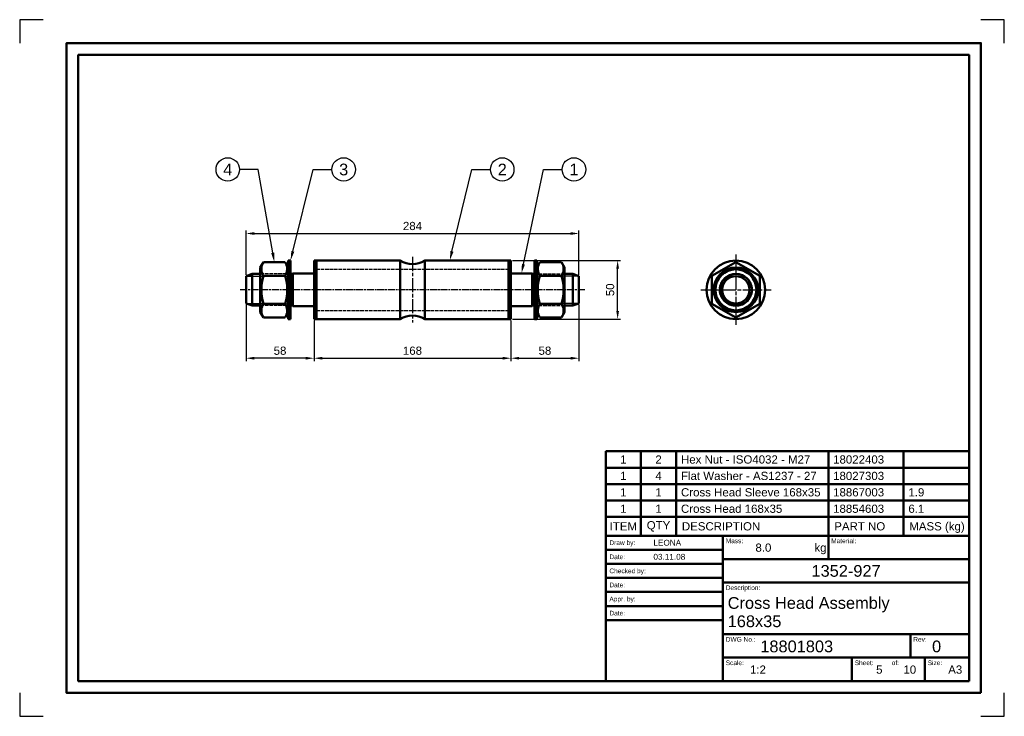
# Model space of a CAD drawing. Header units: millimetres. Extents: x 445 to 1285, y 188 to 782.
import ezdxf
from ezdxf import colors
from ezdxf.entities.mleader import LeaderData, LeaderLine
from ezdxf.enums import TextEntityAlignment as Align
from ezdxf.math import Vec2, Vec3

# ---------------------------------------------------------------- set-up
doc = ezdxf.new("R2010")
doc.units = ezdxf.units.MM
for name, pattern in [('AM_ISO02W050', [7.5, 6, -1.5]), ('AM_ISO02W050x2', [3.75, 3, -0.75]), ('AM_ISO08W050', [18, 12, -1.5, 3, -1.5]), ('AM_ISO08W050x2', [9, 6, -0.75, 1.5, -0.75])]:
    doc.linetypes.add(name, pattern=pattern)
for name, color, linetype, lineweight in [('Annotations', 3, 'Continuous', 25), ('Auxlines', 92, 'Continuous', 25), ('Centerlines', 140, 'AM_ISO08W050', 25), ('Contour', 7, 'Continuous', 50), ('Hidden', 6, 'AM_ISO02W050', 25), ('Partslist', 5, 'Continuous', 50), ('Titleblock', 5, 'Continuous', 50)]:
    doc.layers.add(name, color=color, linetype=linetype, lineweight=lineweight)
doc.layers.add('Paper', color=8, linetype='Continuous')
doc.styles.get("Standard").update_dxf_attribs({"font": 'ARIAL.TTF'})
doc.dimstyles.new('ISO-25', dxfattribs={"dimtxt": 3.5, "dimasz": 3.5, "dimexe": 1.25, "dimexo": 0.625, "dimgap": 1.4, "dimtad": 1, "dimtxsty": 'Standard', "dimcen": 0, "dimclrt": 1, "dimadec": 0, "dimazin": 0, "dimtfac": 1, "dimtmove": 0, "dimatfit": 3, "dimfxl": 1, "dimarcsym": 0})

# ---------------------------------------------------------------- blocks, each defined once
blk = doc.blocks.new('TitleBlock')
at = {"layer": 'Titleblock'}
for p, q in [((-155, 0), (-155, 62)), ((-155, 62), (0, 62)), ((-105, 62), (-105, 0)), ((-60, 62), (-60, 52)), ((0, 0), (0, 62)), ((-155, 56), (-105, 56)), ((0, 52), (-105, 52)), ((-155, 50), (-105, 50)), ((-155, 44), (-105, 44)), ((0, 42), (-105, 42)), ((-155, 38), (-105, 38)), ((-155, 32), (-105, 32)), ((-155, 26), (-105, 26)), ((0, 20), (-105, 20)), ((-25, 10), (-25, 20)), ((0, 10), (-105, 10)), ((-50, 0), (-50, 10)), ((-18.85, 0), (-18.85, 10)), ((-155, 0), (0, 0))]:
    blk.add_line(p, q, dxfattribs=at)
at = {"layer": 'Titleblock', "color": 140}
for s, p in [('Draw by:', (-153.45, 59)), ('Date:', (-153.45, 53)), ('Checked by:', (-153.45, 47)), ('Date:', (-153.45, 41)), ('Appr. by:', (-153.45, 35)), ('Date:', (-153.45, 29))]:
    blk.add_text(s, height=2, dxfattribs=at).set_placement(p, align=Align.MIDDLE_LEFT)
for s, p in [('Mass:', (-103.83, 58.81)), ('Material:', (-58.83, 58.81)), ('Description:', (-103.83, 38.81)), ('DWG No.:', (-103.83, 16.81)), ('Rev:', (-23.83, 16.81)), ('Scale:', (-103.83, 6.81)), ('Sheet:', (-48.83, 6.81)), ('of:', (-33.03, 6.81)), ('Size:', (-17.69, 6.81))]:
    blk.add_text(s, height=2, dxfattribs=at).set_placement(p)
at = {"layer": 'Titleblock', "color": 1}
blk.add_text('kg', height=3.5, dxfattribs=at).set_placement((-65.99, 55.16))
for tag, p in [('DRAWBY', (-134.68, 59)), ('DRAWDATE', (-134.68, 53)), ('CHECKEDBY', (-134.68, 47)), ('CHECKEDDATE', (-134.68, 41)), ('APPRBY', (-134.68, 35)), ('APPRDATE', (-134.68, 29))]:
    blk.add_attdef(tag, text='', height=2.5, dxfattribs=at).set_placement(p, align=Align.MIDDLE_LEFT)
for tag, p, height in [('MASS', (-91.16, 55.16), 3.5), ('MATERIAL', (-44.13, 55.16), 3.5), ('DESCR', (-103, 30.82), 5), ('DESCR2', (-103, 23.01), 5), ('DWGNUMBER', (-89.09, 12.3), 5), ('REVNUMBER', (-15.82, 12.3), 5), ('USER1', (-93.49, 3.16), 3.5), ('USER2', (-79.06, 3.16), 3.5), ('USER3', (-39.69, 3.16), 3.5), ('USER4', (-28.04, 3.16), 3.5), ('FORMAT', (-8.92, 3.16), 3.5)]:
    blk.add_attdef(tag, p, '', height=height, dxfattribs=at)
blk.add_attdef('PROJECTNUMBER', text='', height=5, dxfattribs=at).set_placement((-52.5, 47), align=Align.MIDDLE)
blk = doc.blocks.new('PLRow')
at = {"layer": 'Partslist'}
for p, q in [((0, 7), (-155, 7)), ((-155, 7), (-155, 0)), ((-140, 7), (-140, 0)), ((-125, 7), (-125, 0)), ((-60, 0), (-60, 7)), ((-28, 0), (-28, 7)), ((0, 0), (0, 7)), ((-155, 0), (0, 0))]:
    blk.add_line(p, q, dxfattribs=at)
at = {"layer": 'Partslist', "color": 1}
for tag, p in [('ITEMNUMBER', (-147.5, 3.5)), ('QTY', (-132.5, 3.5))]:
    blk.add_attdef(tag, text='', height=3.5, dxfattribs=at).set_placement(p, align=Align.MIDDLE)
for tag, p in [('DESCR1', (-122.91, 3.5)), ('PARTNUMBER', (-58.02, 3.5)), ('MASS', (-25.92, 3.5))]:
    blk.add_attdef(tag, text='', height=3.5, dxfattribs=at).set_placement(p, align=Align.MIDDLE_LEFT)
blk = doc.blocks.new('PLHeader')
at = {"layer": 'Partslist'}
for p, q in [((0, 8), (-155, 8)), ((-155, 8), (-155, 0)), ((-140, 8), (-140, 0)), ((-125, 8), (-125, 0)), ((-60, 0), (-60, 8)), ((-28, 0), (-28, 8)), ((0, 0), (0, 8)), ((-155, 0), (0, 0))]:
    blk.add_line(p, q, dxfattribs=at)
at = {"layer": 'Partslist', "color": 1}
for s, p in [('ITEM', (-147.5, 4)), ('QTY', (-132.5, 4))]:
    blk.add_text(s, height=3.5, dxfattribs=at).set_placement(p, align=Align.MIDDLE)
for s, p in [('DESCRIPTION', (-122.53, 4)), ('PART NO', (-57.53, 4)), ('MASS (kg)', (-25.53, 4))]:
    blk.add_text(s, height=3.5, dxfattribs=at).set_placement(p, align=Align.MIDDLE_LEFT)
blk = doc.blocks.new('*D5')
at = {"layer": 'Annotations', "color": 0, "lineweight": -2}
for p, q in [((696.14, 525.88), (696.14, 491.28)), ((864.14, 525.88), (864.14, 491.28)), ((703.14, 493.78), (857.14, 493.78))]:
    blk.add_line(p, q, dxfattribs=at)
at = {"layer": 'Annotations', "color": 0}
for points in [[(703.14, 494.95), (703.14, 492.62), (696.14, 493.78)], [(857.14, 494.95), (857.14, 492.62), (864.14, 493.78)]]:
    blk.add_solid(points, dxfattribs=at)
at = {"layer": 'Defpoints', "color": 0}
for p in [(696.14, 527.13), (864.14, 527.13), (864.14, 493.78)]:
    blk.add_point(p, dxfattribs=at)
at = {"layer": 'Annotations', "color": 1, "insert": (780.14, 500.16), "char_height": 7, "attachment_point": 5}
blk.add_mtext('168', dxfattribs=at)
blk = doc.blocks.new('*D6')
at = {"layer": 'Annotations', "color": 0, "lineweight": -2}
for p, q in [((865.39, 577.13), (957.67, 577.13)), ((955.17, 534.13), (955.17, 570.13)), ((865.39, 527.13), (957.67, 527.13))]:
    blk.add_line(p, q, dxfattribs=at)
at = {"layer": 'Annotations', "color": 0}
for points in [[(954.01, 570.13), (956.34, 570.13), (955.17, 577.13)], [(954.01, 534.13), (956.34, 534.13), (955.17, 527.13)]]:
    blk.add_solid(points, dxfattribs=at)
at = {"layer": 'Defpoints', "color": 0}
for p in [(864.14, 577.13), (955.17, 577.13), (864.14, 527.13)]:
    blk.add_point(p, dxfattribs=at)
at = {"layer": 'Annotations', "color": 1, "insert": (948.8, 552.13), "char_height": 7, "attachment_point": 5, "rotation": 90}
blk.add_mtext('50', dxfattribs=at)
blk = doc.blocks.new('*D7')
at = {"layer": 'Annotations', "color": 0, "lineweight": -2}
for p, q in [((638.14, 565.03), (638.14, 602.64)), ((645.14, 600.14), (915.14, 600.14)), ((922.14, 565.03), (922.14, 602.64))]:
    blk.add_line(p, q, dxfattribs=at)
at = {"layer": 'Annotations', "color": 0}
for points in [[(645.14, 601.31), (645.14, 598.97), (638.14, 600.14)], [(915.14, 601.31), (915.14, 598.97), (922.14, 600.14)]]:
    blk.add_solid(points, dxfattribs=at)
at = {"layer": 'Defpoints', "color": 0}
for p in [(922.14, 600.14), (638.14, 563.78), (922.14, 563.78)]:
    blk.add_point(p, dxfattribs=at)
at = {"layer": 'Annotations', "color": 1, "insert": (780.14, 606.51), "char_height": 7, "attachment_point": 5}
blk.add_mtext('284', dxfattribs=at)
blk = doc.blocks.new('*D8')
at = {"layer": 'Annotations', "color": 0, "lineweight": -2}
for p, q in [((922.14, 539.22), (922.14, 491.28)), ((864.14, 525.88), (864.14, 491.28)), ((871.14, 493.78), (915.14, 493.78))]:
    blk.add_line(p, q, dxfattribs=at)
at = {"layer": 'Annotations', "color": 0}
for points in [[(871.14, 494.95), (871.14, 492.62), (864.14, 493.78)], [(915.14, 494.95), (915.14, 492.62), (922.14, 493.78)]]:
    blk.add_solid(points, dxfattribs=at)
at = {"layer": 'Defpoints', "color": 0}
for p in [(922.14, 540.47), (864.14, 527.13), (922.14, 493.78)]:
    blk.add_point(p, dxfattribs=at)
at = {"layer": 'Annotations', "color": 1, "insert": (893.14, 500.16), "char_height": 7, "attachment_point": 5}
blk.add_mtext('58', dxfattribs=at)
blk = doc.blocks.new('*D9')
at = {"layer": 'Annotations', "color": 0, "lineweight": -2}
for p, q in [((638.14, 539.22), (638.14, 491.28)), ((696.14, 525.88), (696.14, 491.28)), ((689.14, 493.78), (645.14, 493.78))]:
    blk.add_line(p, q, dxfattribs=at)
at = {"layer": 'Annotations', "color": 0}
for points in [[(645.14, 494.95), (645.14, 492.62), (638.14, 493.78)], [(689.14, 494.95), (689.14, 492.62), (696.14, 493.78)]]:
    blk.add_solid(points, dxfattribs=at)
at = {"layer": 'Defpoints', "color": 0}
for p in [(638.14, 540.47), (696.14, 527.13), (638.14, 493.78)]:
    blk.add_point(p, dxfattribs=at)
at = {"layer": 'Annotations', "color": 1, "insert": (667.14, 500.16), "char_height": 7, "attachment_point": 5}
blk.add_mtext('58', dxfattribs=at)
blk = doc.blocks.new('Balloon')
at = {"layer": 'Annotations'}
blk.add_circle((0, 0), 5, dxfattribs=at)
at = {"layer": 'Annotations', "color": 1}
blk.add_attdef('ITEMNUMBER', text='', height=5, dxfattribs=at).set_placement((0, 0), align=Align.MIDDLE)
blk = doc.blocks.new('A3Border')
at = {"layer": 'Paper'}
for p, q in [((0, 297), (0, 287)), ((10, 297), (0, 297)), ((420, 297), (410, 297)), ((420, 287), (420, 297)), ((0, 10), (0, 0)), ((420, 0), (420, 10)), ((0, 0), (10, 0)), ((410, 0), (420, 0))]:
    blk.add_line(p, q, dxfattribs=at)
at = {"layer": 'Titleblock'}
for points in [[(410, 10), (410, 287), (20, 287), (20, 10)], [(405, 15), (405, 282), (25, 282), (25, 15)]]:
    blk.add_lwpolyline(points, close=True, dxfattribs=at)

msp = doc.modelspace()

# ---------------------------------------------------------------- linework, layer by layer
at = {"layer": 'Auxlines'}
for p, q in [((638.143, 563.785), (650.343, 563.785)), ((676.143, 563.785), (678.143, 563.785)), ((884.143, 563.785), (882.143, 563.785)), ((922.143, 563.785), (909.943, 563.785)), ((638.143, 540.466), (650.343, 540.466)), ((676.143, 540.466), (678.143, 540.466)), ((884.143, 540.466), (882.143, 540.466)), ((922.143, 540.466), (909.943, 540.466))]:
    msp.add_line(p, q, dxfattribs=at)
at = {"layer": 'Centerlines'}
for p, q in [((780.143, 580.125), (780.143, 524.125)), ((1056.028, 582.125), (1056.028, 522.125)), ((1026.028, 552.125), (1086.028, 552.125))]:
    msp.add_line(p, q, dxfattribs=at)
at = {"layer": 'Centerlines', "linetype": 'AM_ISO08W050x2'}
msp.add_line((927.143, 552.125), (633.143, 552.125), dxfattribs=at)
at = {"layer": 'Contour'}
for p, q in [((653.044, 575.803), (650.343, 571.125)), ((671.443, 575.803), (653.044, 575.803)), ((671.443, 575.803), (674.143, 571.125)), ((674.143, 577.125), (674.143, 527.125)), ((676.143, 577.125), (674.143, 577.125)), ((676.143, 527.125), (676.143, 577.125)), ((696.143, 577.125), (696.143, 527.125)), ((698.143, 577.125), (696.143, 577.125)), ((769.608, 577.125), (698.143, 577.125)), ((698.143, 577.125), (698.143, 527.125)), ((698.143, 527.125), (698.143, 577.125)), ((769.608, 527.125), (769.608, 577.125)), ((790.679, 527.125), (790.679, 577.125)), ((862.143, 577.125), (790.679, 577.125)), ((862.143, 527.125), (862.143, 577.125)), ((862.143, 527.125), (862.143, 577.125)), ((862.143, 577.125), (864.143, 577.125)), ((864.143, 577.125), (864.143, 527.125)), ((884.143, 527.125), (884.143, 577.125)), ((884.143, 577.125), (886.143, 577.125)), ((886.143, 577.125), (886.143, 527.125)), ((888.844, 575.803), (886.143, 571.125)), ((888.844, 575.803), (907.243, 575.803)), ((907.243, 575.803), (909.943, 571.125)), ((1056.028, 575.797), (1035.528, 563.961)), ((1076.528, 563.961), (1056.028, 575.797)), ((643.243, 565.625), (638.143, 563.785)), ((638.143, 563.785), (638.143, 540.466)), ((650.343, 565.625), (643.243, 565.625)), ((643.243, 565.625), (643.243, 538.625)), ((650.343, 533.125), (650.343, 571.125)), ((671.443, 563.964), (653.044, 563.964)), ((674.143, 533.125), (674.143, 571.125)), ((678.143, 565.625), (676.143, 565.625)), ((696.143, 566.125), (678.143, 566.125)), ((678.143, 566.125), (678.143, 538.125)), ((864.143, 566.125), (882.143, 566.125)), ((882.143, 566.125), (882.143, 538.125)), ((882.143, 565.625), (884.143, 565.625)), ((886.143, 533.125), (886.143, 571.125)), ((888.844, 563.964), (907.243, 563.964)), ((909.943, 533.125), (909.943, 571.125)), ((909.943, 565.625), (917.043, 565.625)), ((917.043, 565.625), (917.043, 538.625)), ((917.043, 565.625), (922.143, 563.785)), ((922.143, 563.785), (922.143, 540.466)), ((1035.528, 563.961), (1035.528, 540.29)), ((1076.528, 540.29), (1076.528, 563.961)), ((643.243, 538.625), (638.143, 540.466)), ((650.343, 538.625), (643.243, 538.625)), ((671.443, 540.286), (653.044, 540.286)), ((678.143, 538.625), (676.143, 538.625)), ((678.143, 538.125), (696.143, 538.125)), ((882.143, 538.125), (864.143, 538.125)), ((882.143, 538.625), (884.143, 538.625)), ((888.844, 540.286), (907.243, 540.286)), ((909.943, 538.625), (917.043, 538.625)), ((917.043, 538.625), (922.143, 540.466)), ((1035.528, 540.29), (1056.028, 528.454)), ((1056.028, 528.454), (1076.528, 540.29)), ((653.044, 528.448), (650.343, 533.125)), ((671.443, 528.448), (674.143, 533.125)), ((888.844, 528.448), (886.143, 533.125)), ((907.243, 528.448), (909.943, 533.125)), ((671.443, 528.448), (653.044, 528.448)), ((674.143, 527.125), (676.143, 527.125)), ((696.143, 527.125), (698.143, 527.125)), ((698.143, 527.125), (769.608, 527.125)), ((790.679, 527.125), (862.143, 527.125)), ((864.143, 527.125), (862.143, 527.125)), ((886.143, 527.125), (884.143, 527.125)), ((888.844, 528.448), (907.243, 528.448))]:
    msp.add_line(p, q, dxfattribs=at)
for radius in [25, 19, 17.5, 13.5, 11.659]:
    msp.add_circle((1056.028, 552.125), radius, dxfattribs=at)
for centre, radius, start, end in [((661.676, 569.883), 10.467, 154.438469, 214.438469), ((662.81, 569.883), 10.467, 325.561531, 25.561531), ((780.143, 594.125), 20, 238.211669, 301.788331), ((690.326, 552.125), 39.117, 162.383031, 197.616969), ((634.161, 552.125), 39.117, 342.383031, 17.616969), ((661.676, 534.367), 10.467, 145.561531, 205.561531), ((662.81, 534.367), 10.467, 334.438469, 34.438469), ((780.143, 510.125), 20, 58.211669, 121.788331)]:
    msp.add_arc(centre, radius, start, end, dxfattribs=at)
at = {"layer": 'Contour', "extrusion": (0, 0, -1)}
for centre, radius, start, end in [((-897.476, 569.883), 10.467, 325.561531, 25.561531), ((-898.61, 569.883), 10.467, 154.438469, 214.438469), ((-926.126, 552.125), 39.117, 342.383031, 17.616969), ((-869.961, 552.125), 39.117, 162.383031, 197.616969), ((-897.476, 534.367), 10.467, 334.438469, 34.438469), ((-898.61, 534.367), 10.467, 145.561531, 205.561531)]:
    msp.add_arc(centre, radius, start, end, dxfattribs=at)
at = {"layer": 'Hidden', "linetype": 'AM_ISO02W050x2'}
for p, q in [((676.143, 565.625), (650.343, 565.625)), ((650.343, 563.785), (676.143, 563.785)), ((698.143, 566.125), (696.143, 566.125)), ((698.143, 569.725), (862.143, 569.725)), ((698.143, 569.625), (698.143, 534.625)), ((862.143, 534.625), (862.143, 569.625)), ((862.143, 566.125), (864.143, 566.125)), ((884.143, 565.625), (909.943, 565.625)), ((909.943, 563.785), (884.143, 563.785)), ((650.343, 540.466), (676.143, 540.466)), ((676.143, 538.625), (650.343, 538.625)), ((696.143, 538.125), (698.143, 538.125)), ((864.143, 538.125), (862.143, 538.125)), ((909.943, 540.466), (884.143, 540.466)), ((884.143, 538.625), (909.943, 538.625)), ((698.143, 534.525), (862.143, 534.525))]:
    msp.add_line(p, q, dxfattribs=at)
at = {"layer": 'Hidden'}
msp.add_circle((1056.028, 552.125), 14, dxfattribs=at)

# ---------------------------------------------------------------- block references
at = {"xscale": 2, "yscale": 2, "zscale": 2}
for name, p, values in [('PLRow', (1255.049, 400.452), {'ITEMNUMBER': '1', 'QTY': '2', 'DESCR1': 'Hex Nut - ISO4032 - M27', 'PARTNUMBER': '18022403'}), ('PLRow', (1255.049, 386.452), {'ITEMNUMBER': '1', 'QTY': '4', 'DESCR1': 'Flat Washer - AS1237 - 27', 'PARTNUMBER': '18027303'}), ('PLRow', (1255.049, 372.452), {'ITEMNUMBER': '1', 'QTY': '1', 'DESCR1': 'Cross Head Sleeve 168x35', 'PARTNUMBER': '18867003', 'MASS': '1.9'}), ('PLRow', (1255.049, 358.452), {'ITEMNUMBER': '1', 'QTY': '1', 'DESCR1': 'Cross Head 168x35', 'PARTNUMBER': '18854603', 'MASS': '6.1'}), ('TitleBlock', (1255.049, 218.452), {'DESCR': 'Cross Head Assembly', 'DESCR2': '168x35', 'DWGNUMBER': '18801803', 'USER1': '1:2', 'USER3': '5', 'USER4': '10', 'REVNUMBER': '0', 'PROJECTNUMBER': '1352-927', 'MASS': '8.0', 'FORMAT': 'A3', 'DRAWBY': 'LEONA', 'DRAWDATE': '03.11.08'})]:
    msp.add_blockref(name, p, dxfattribs=at).add_auto_attribs(values)
msp.add_blockref('PLHeader', (1255.049, 342.452), dxfattribs=at)
at = {"layer": 'Annotations', "xscale": 2, "yscale": 2, "zscale": 2}
msp.add_blockref('A3Border', (445.049, 188.452), dxfattribs=at)

# ---------------------------------------------------------------- dimensions: what is measured, and where the dimension line sits
at = {"layer": 'Annotations'}
for base, p1, p2, picture, middle in [((922.143, 600.14), (638.143, 563.785), (922.143, 563.785), '*D7', (780.143, 606.514)), ((638.143, 493.782), (696.143, 527.125), (638.143, 540.466), '*D9', (667.143, 500.156)), ((922.143, 493.782), (864.143, 527.125), (922.143, 540.466), '*D8', (893.143, 500.156)), ((864.143, 493.782), (696.143, 527.125), (864.143, 527.125), '*D5', (780.143, 500.156))]:
    dim = msp.add_linear_dim(base=base, p1=p1, p2=p2, dimstyle='ISO-25', override={"dimscale": 2}, dxfattribs=at)
    dim.commit()
    dim.dimension.update_dxf_attribs({"geometry": picture, "text_midpoint": middle})
dim = msp.add_linear_dim(base=(955.174, 577.125), p1=(864.143, 527.125), p2=(864.143, 577.125), angle=90, dimstyle='ISO-25', override={"dimscale": 2}, dxfattribs=at)
dim.commit()
dim.dimension.update_dxf_attribs({"geometry": '*D6', "text_midpoint": (948.8, 552.125)})

# ---------------------------------------------------------------- leaders
ml = msp.add_multileader_block('Standard', dxfattribs=at)
ml.set_content('Balloon', color=256, scale=2)
ml.set_attribute('ITEMNUMBER', '4', width=0)
ml.set_leader_properties()
ml.build(insert=Vec2(0, 0))
ml.multileader.update_dxf_attribs({"arrow_head_size": 8, "scale": 2})
ctx = ml.context
ctx.base_point, ctx.scale, ctx.char_height, ctx.arrow_head_size, ctx.landing_gap_size, ctx.plane_origin = Vec3(612.547, 654.733), 2, 8, 8, 4, Vec3(618.574, 623.176)
notes = []
notes.append((ctx, [(1, (1, 1, 0), (648.547, 654.733), (-1, 0), 16, [(0, [(662.243, 575.803)], 0, [])])]))
ctx.block.insert = Vec3(622.547, 654.733)
ml = msp.add_multileader_block('Standard', dxfattribs=at)
ml.set_content('Balloon', color=256, scale=2)
ml.set_attribute('ITEMNUMBER', '3', width=0)
ml.set_leader_properties()
ml.build(insert=Vec2(0, 0))
ml.multileader.update_dxf_attribs({"arrow_head_size": 8, "scale": 2})
ctx = ml.context
ctx.base_point, ctx.scale, ctx.char_height, ctx.arrow_head_size, ctx.landing_gap_size, ctx.plane_origin = Vec3(711.457, 654.733), 2, 8, 8, 4, Vec3(635.042, 623.176)
notes.append((ctx, [(0, (1, 1, 0), (695.457, 654.733), (1, 0), 16, [(0, [(676.143, 577.125)], 0, [])])]))
ctx.block.insert = Vec3(721.457, 654.733)
ml = msp.add_multileader_block('Standard', dxfattribs=at)
ml.set_content('Balloon', color=256, scale=2)
ml.set_attribute('ITEMNUMBER', '2', width=0)
ml.set_leader_properties()
ml.build(insert=Vec2(0, 0))
ml.multileader.update_dxf_attribs({"arrow_head_size": 8, "scale": 2})
ctx = ml.context
ctx.base_point, ctx.scale, ctx.char_height, ctx.arrow_head_size, ctx.landing_gap_size, ctx.plane_origin = Vec3(846.732, 654.733), 2, 8, 8, 4, Vec3(770.317, 623.176)
notes.append((ctx, [(0, (1, 1, 0), (830.732, 654.733), (1, 0), 16, [(0, [(811.975, 577.125)], 0, [])])]))
ctx.block.insert = Vec3(856.732, 654.733)
ml = msp.add_multileader_block('Standard', dxfattribs=at)
ml.set_content('Balloon', color=256, scale=2)
ml.set_attribute('ITEMNUMBER', '1', width=0)
ml.set_leader_properties()
ml.build(insert=Vec2(0, 0))
ml.multileader.update_dxf_attribs({"arrow_head_size": 8, "scale": 2})
ctx = ml.context
ctx.base_point, ctx.scale, ctx.char_height, ctx.arrow_head_size, ctx.landing_gap_size, ctx.plane_origin = Vec3(907.9, 654.733), 2, 8, 8, 4, Vec3(831.485, 623.176)
notes.append((ctx, [(0, (1, 1, 0), (891.9, 654.733), (1, 0), 16, [(0, [(873.143, 566.125)], 0, [])])]))
ctx.block.insert = Vec3(917.9, 654.733)
for ctx, leaders in notes:
    for number, flags, end, landing, length, lines in leaders:
        leader = LeaderData()
        leader.index, (leader.has_last_leader_line, leader.has_dogleg_vector, leader.attachment_direction) = number, flags
        leader.last_leader_point, leader.dogleg_vector, leader.dogleg_length = Vec3(end), Vec3(landing), length
        for number, points, colour, breaks in lines:
            line = LeaderLine()
            line.index, line.vertices, line.color, line.breaks = number, Vec3.list(points), colors.encode_raw_color(colour), breaks
            leader.lines.append(line)
        ctx.leaders.append(leader)

doc.saveas('drawing.dxf')
